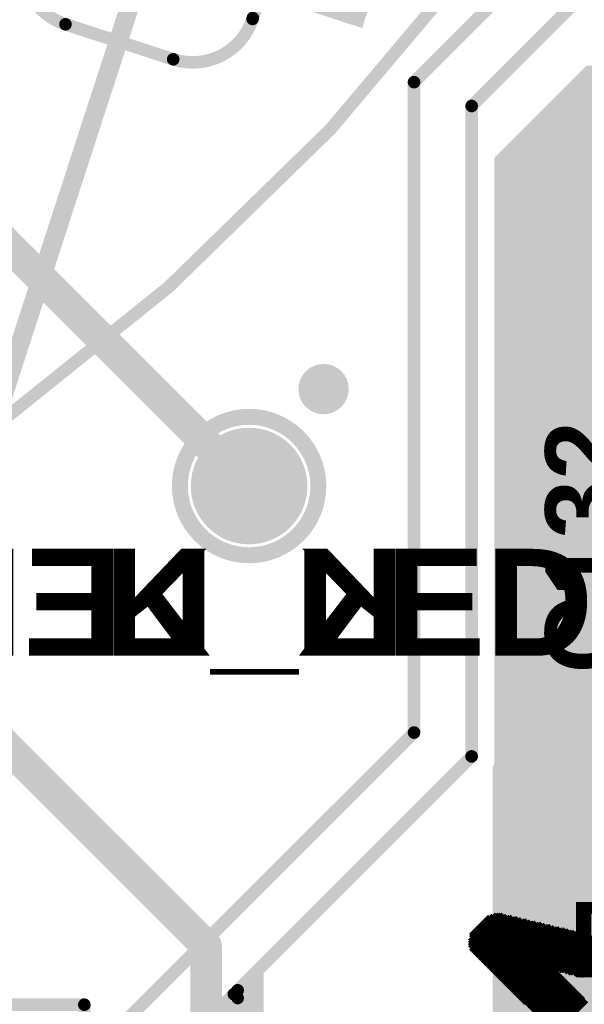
# Model space of a CAD drawing. Header units: inches. Extents: x -60 to 68, y -60 to 60.
# Tile 49 of 78: x 22 to 31, y -39 to -24. Entities that reach past the tile are written whole.
import ezdxf

# ---------------------------------------------------------------- set-up
doc = ezdxf.new("R2010")
doc.units = ezdxf.units.IN
for name, color, linetype in [('Bottom Copper', 5, 'Continuous'), ('Bottom Mask', 6, 'Continuous'), ('Bottom Overlay', 54, 'Continuous'), ('GUIDELINES', 56, 'Continuous'), ('Keep-Out Layer', 6, 'Continuous'), ('Multi-Layer', 9, 'Continuous'), ('Pad Holes', 156, 'Continuous'), ('PENTA', 56, 'Continuous'), ('Top Copper', 1, 'Continuous'), ('Top Mask', 216, 'Continuous'), ('Top Overlay', 2, 'Continuous'), ('Top Paste', 8, 'Continuous'), ('Via Holes', 16, 'Continuous')]:
    doc.layers.add(name, color=color, linetype=linetype)
doc.styles.add('Arial_Bold', font='txt', dxfattribs={"height": 0.2})

# ---------------------------------------------------------------- blocks, each defined once
blk = doc.blocks.new('LED_PR_113_S_____7')
at = {"layer": 'Top Copper'}
h = blk.add_hatch(color=1, dxfattribs=at)
edge = h.paths.add_edge_path()
edge.add_line((1.600007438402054, -5.20000236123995), (-0.1514722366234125, -5.199998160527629))
edge.add_arc((-1.599992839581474, -4.687873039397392), 1.536386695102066, 269.9994954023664, 340.5289287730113, ccw=False)
edge.add_line((-1.600006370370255, -6.224259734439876), (-1.600003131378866, -7.499994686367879))
edge.add_line((-1.600003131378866, -7.499994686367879), (1.600004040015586, -7.499995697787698))
edge.add_line((1.600004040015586, -7.499995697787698), (1.600007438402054, -5.20000236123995))
at = {"layer": 'Top Mask'}
h = blk.add_hatch(color=216, dxfattribs=at)
edge = h.paths.add_edge_path()
edge.add_line((1.600007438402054, -5.20000236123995), (-0.1514722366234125, -5.199998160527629))
edge.add_arc((-1.599992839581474, -4.687873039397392), 1.536386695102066, 269.9994954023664, 340.5289287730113, ccw=False)
edge.add_line((-1.600006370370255, -6.224259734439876), (-1.600003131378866, -7.499994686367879))
edge.add_line((-1.600003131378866, -7.499994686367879), (1.600004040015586, -7.499995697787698))
edge.add_line((1.600004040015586, -7.499995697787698), (1.600007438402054, -5.20000236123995))
at = {"layer": 'Keep-Out Layer'}
for points in [[(-2.99999908, -3.00050962, 0.1999996, 0.1999996, -0.4142135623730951), (-2.02542902, -2.02593956, 0.1999996, 0.1999996, 0)], [(-2.99999908, -3.0005147, 0.1999996, 0.1999996, 0), (-2.99999654, -4.79999802, 0.1999996, 0.1999996, 0)], [(-1.99999854, -5.8000011, 0.1999996, 0.1999996, -0.4142135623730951), (-2.99999908, -4.800000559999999, 0.1999996, 0.1999996, 0)], [(-1.98577962, -5.79999856, 0.1999996, 0.1999996, 0), (-1.59999172, -5.79999602, 0.1999996, 0.1999996, 0)]]:
    blk.add_lwpolyline(points, format="xyseb", dxfattribs=at)
for points in [[(-3.04999898, -3.00050962, 0.0999998, 0.0999998, 1), (-2.94999918, -3.00050962, 0.0999998, 0.0999998, 1)], [(-3.04999898, -3.0005147, 0.0999998, 0.0999998, 1), (-2.94999918, -3.0005147, 0.0999998, 0.0999998, 1)], [(-3.04999898, -4.800000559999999, 0.0999998, 0.0999998, 1), (-2.94999918, -4.800000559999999, 0.0999998, 0.0999998, 1)], [(-3.04999644, -4.79999802, 0.0999998, 0.0999998, 1), (-2.94999664, -4.79999802, 0.0999998, 0.0999998, 1)], [(-2.04999844, -5.8000011, 0.0999998, 0.0999998, 1), (-1.94999864, -5.8000011, 0.0999998, 0.0999998, 1)], [(-2.03577952, -5.79999856, 0.0999998, 0.0999998, 1), (-1.93577972, -5.79999856, 0.0999998, 0.0999998, 1)]]:
    blk.add_lwpolyline(points, format="xyseb", close=True, dxfattribs=at)
blk = doc.blocks.new('TEST_POINT_TH_35')
at = {"layer": 'Bottom Copper'}
h = blk.add_hatch(color=5, dxfattribs=at)
edge = h.paths.add_edge_path()
edge.add_arc((0, 0), 0.8249996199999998, 0, 360)
at = {"layer": 'Bottom Mask'}
h = blk.add_hatch(color=6, dxfattribs=at)
edge = h.paths.add_edge_path()
edge.add_arc((0, 0), 0.92659962, 0, 360)
at = {"layer": 'Multi-Layer'}
h = blk.add_hatch(color=9, dxfattribs=at)
edge = h.paths.add_edge_path()
edge.add_arc((0, 0), 0.8249996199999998, 0, 360)
at = {"layer": 'Pad Holes'}
h = blk.add_hatch(color=7, dxfattribs=at)
edge = h.paths.add_edge_path()
edge.add_arc((0, 0), 0.499999, 0, 360)
at = {"layer": 'Top Copper'}
h = blk.add_hatch(color=1, dxfattribs=at)
edge = h.paths.add_edge_path()
edge.add_arc((0, 0), 0.8249996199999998, 0, 360)
at = {"layer": 'Top Mask'}
h = blk.add_hatch(color=216, dxfattribs=at)
edge = h.paths.add_edge_path()
edge.add_arc((0, 0), 0.92659962, 0, 360)
at = {"layer": 'Bottom Overlay'}
for points in [[(1.10000034, 0, 0.254, 0.254, 1), (-1.10000034, 0, 0.254, 0.254, 1)], [(-1.16350034, 0, 0.127, 0.127, 1), (-1.03650034, 0, 0.127, 0.127, 1)], [(1.03650034, 0, 0.127, 0.127, 1), (1.16350034, 0, 0.127, 0.127, 1)]]:
    blk.add_lwpolyline(points, format="xyseb", close=True, dxfattribs=at)
at = {"layer": 'Top Overlay'}
for points in [[(1.10000034, 0, 0.254, 0.254, 1), (-1.10000034, 0, 0.254, 0.254, 1)], [(-1.16350034, 0, 0.127, 0.127, 1), (-1.03650034, 0, 0.127, 0.127, 1)], [(1.03650034, 0, 0.127, 0.127, 1), (1.16350034, 0, 0.127, 0.127, 1)]]:
    blk.add_lwpolyline(points, format="xyseb", close=True, dxfattribs=at)
at = {"layer": 'Bottom Overlay', "style": 'Arial_Bold', "text_generation_flag": 2}
blk.add_text('K_LED', height=1.69999914, rotation=180, dxfattribs=at).set_placement((-2.48160286, 2.69776194))
blk = doc.blocks.new('LOGO_MSM_B_73')
at = {"layer": 'Bottom Overlay'}
for points in [[(6.9469, 0.3556, 0.0254, 0.0254, 0), (6.210299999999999, 0.3556, 0.0254, 0.0254, 0)], [(6.9469, 0.3302, 0.0254, 0.0254, 0), (6.210299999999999, 0.3302, 0.0254, 0.0254, 0)], [(6.9469, 0.3048, 0.0254, 0.0254, 0), (6.210299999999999, 0.3048, 0.0254, 0.0254, 0)], [(6.9469, 0.2794, 0.0254, 0.0254, 0), (6.210299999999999, 0.2794, 0.0254, 0.0254, 0)], [(6.9469, 0.254, 0.0254, 0.0254, 0), (6.210299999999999, 0.254, 0.0254, 0.0254, 0)], [(6.9469, 0.22860254, 0.0254, 0.0254, 0), (6.210299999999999, 0.22860254, 0.0254, 0.0254, 0)], [(6.9469, 0.15239746, 0.0254, 0.0254, 0), (6.210299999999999, 0.15239746, 0.0254, 0.0254, 0)], [(6.94690254, 0.2032, 0.0254, 0.0254, 0), (6.21030254, 0.2032, 0.0254, 0.0254, 0)], [(6.94690254, 0.1778, 0.0254, 0.0254, 0), (6.21030254, 0.1778, 0.0254, 0.0254, 0)], [(6.007102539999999, 0, 0.0254, 0.0254, 0), (4.48309746, 0, 0.0254, 0.0254, 0)], [(5.981699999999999, 0.02540254, 0.0254, 0.0254, 0), (4.483099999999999, 0.02540254, 0.0254, 0.0254, 0)], [(6.9469, 0.127, 0.0254, 0.0254, 0), (6.210299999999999, 0.127, 0.0254, 0.0254, 0)], [(6.9469, 0.1016, 0.0254, 0.0254, 0), (6.210299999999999, 0.1016, 0.0254, 0.0254, 0)], [(6.9469, 0.0762, 0.0254, 0.0254, 0), (6.210299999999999, 0.0762, 0.0254, 0.0254, 0)], [(6.9469, 0.0508, 0.0254, 0.0254, 0), (6.210299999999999, 0.0508, 0.0254, 0.0254, 0)], [(6.9469, 0.0254, 0.0254, 0.0254, 0), (6.210299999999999, 0.0254, 0.0254, 0.0254, 0)], [(6.9469, 0, 0.0254, 0.0254, 0), (6.210299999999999, 0, 0.0254, 0.0254, 0)], [(6.0325, -0.05080253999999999, 0.0254, 0.0254, 0), (4.4323, -0.0508, 0.0254, 0.0254, 0)], [(6.057899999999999, -0.0762, 0.0254, 0.0254, 0), (4.4323, -0.0762, 0.0254, 0.0254, 0)], [(6.007099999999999, -0.02540254, 0.0254, 0.0254, 0), (4.457697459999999, -0.0254, 0.0254, 0.0254, 0)], [(6.057899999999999, -0.1016, 0.0254, 0.0254, 0), (5.270499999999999, -0.1016, 0.0254, 0.0254, 0)], [(6.083299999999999, -0.127, 0.0254, 0.0254, 0), (5.2959, -0.127, 0.0254, 0.0254, 0)], [(6.1087, -0.1524, 0.0254, 0.0254, 0), (5.2959, -0.1524, 0.0254, 0.0254, 0)], [(6.9469, -0.0254, 0.0254, 0.0254, 0), (6.210299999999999, -0.0254, 0.0254, 0.0254, 0)], [(6.9469, -0.0508, 0.0254, 0.0254, 0), (6.210299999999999, -0.0508, 0.0254, 0.0254, 0)], [(6.9469, -0.0762, 0.0254, 0.0254, 0), (6.210299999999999, -0.0762, 0.0254, 0.0254, 0)], [(6.9469, -0.1016, 0.0254, 0.0254, 0), (6.210299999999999, -0.1016, 0.0254, 0.0254, 0)], [(6.9469, -0.127, 0.0254, 0.0254, 0), (6.210299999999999, -0.127, 0.0254, 0.0254, 0)], [(6.9469, -0.15239746, 0.0254, 0.0254, 0), (6.210299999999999, -0.15239746, 0.0254, 0.0254, 0)], [(6.1087, -0.1778, 0.0254, 0.0254, 0), (5.3213, -0.1778, 0.0254, 0.0254, 0)], [(6.13409746, -0.2032, 0.0254, 0.0254, 0), (5.346699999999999, -0.2032, 0.0254, 0.0254, 0)], [(6.13409746, -0.2286, 0.0254, 0.0254, 0), (5.346699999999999, -0.2286, 0.0254, 0.0254, 0)], [(6.1595, -0.254, 0.0254, 0.0254, 0), (5.3721, -0.254, 0.0254, 0.0254, 0)], [(6.1849, -0.2794, 0.0254, 0.0254, 0), (5.3721, -0.2794, 0.0254, 0.0254, 0)], [(6.1849, -0.3048, 0.0254, 0.0254, 0), (5.3975, -0.3048, 0.0254, 0.0254, 0)], [(6.9469, -0.22860254, 0.0254, 0.0254, 0), (6.210299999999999, -0.22860254, 0.0254, 0.0254, 0)], [(6.9469, -0.254, 0.0254, 0.0254, 0), (6.210299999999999, -0.254, 0.0254, 0.0254, 0)], [(6.9469, -0.2794, 0.0254, 0.0254, 0), (6.210299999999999, -0.2794, 0.0254, 0.0254, 0)], [(6.9469, -0.3048, 0.0254, 0.0254, 0), (6.210299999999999, -0.3048, 0.0254, 0.0254, 0)], [(6.94690254, -0.1778, 0.0254, 0.0254, 0), (6.21030254, -0.1778, 0.0254, 0.0254, 0)], [(6.94690254, -0.2032, 0.0254, 0.0254, 0), (6.21030254, -0.2032, 0.0254, 0.0254, 0)], [(6.9469, -0.3302, 0.0254, 0.0254, 0), (5.422899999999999, -0.3302, 0.0254, 0.0254, 0)], [(6.9469, -0.3556, 0.0254, 0.0254, 0), (5.422899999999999, -0.3556, 0.0254, 0.0254, 0)], [(6.9469, -0.3809999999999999, 0.0254, 0.0254, 0), (5.4483, -0.3809999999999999, 0.0254, 0.0254, 0)], [(6.9469, -0.4064, 0.0254, 0.0254, 0), (5.4483, -0.4064, 0.0254, 0.0254, 0)], [(6.9469, -0.4318, 0.0254, 0.0254, 0), (5.4737, -0.4318, 0.0254, 0.0254, 0)], [(6.9469, -0.4571999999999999, 0.0254, 0.0254, 0), (5.499099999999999, -0.4571999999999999, 0.0254, 0.0254, 0)], [(6.9469, -0.4826, 0.0254, 0.0254, 0), (5.499099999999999, -0.4826, 0.0254, 0.0254, 0)], [(6.9469, -0.50799746, 0.0254, 0.0254, 0), (5.5245, -0.508, 0.0254, 0.0254, 0)], [(6.9469, -0.5333974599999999, 0.0254, 0.0254, 0), (5.5499, -0.5334, 0.0254, 0.0254, 0)], [(6.94690254, -0.5588, 0.0254, 0.0254, 0), (5.5499, -0.5588, 0.0254, 0.0254, 0)], [(6.9469, -0.5842025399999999, 0.0254, 0.0254, 0), (5.575299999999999, -0.5841999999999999, 0.0254, 0.0254, 0)], [(6.9469, -0.6096025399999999, 0.0254, 0.0254, 0), (5.575299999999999, -0.6096, 0.0254, 0.0254, 0)], [(6.9469, -0.635, 0.0254, 0.0254, 0), (5.6007, -0.635, 0.0254, 0.0254, 0)], [(6.9469, -0.6604, 0.0254, 0.0254, 0), (5.6261, -0.6604, 0.0254, 0.0254, 0)], [(6.9469, -0.6858, 0.0254, 0.0254, 0), (5.6261, -0.6858, 0.0254, 0.0254, 0)], [(6.9469, -0.7111999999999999, 0.0254, 0.0254, 0), (5.6515, -0.71119746, 0.0254, 0.0254, 0)], [(6.9469, -0.7366, 0.0254, 0.0254, 0), (5.65150254, -0.7366, 0.0254, 0.0254, 0)], [(6.9469, -0.7619999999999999, 0.0254, 0.0254, 0), (5.6769, -0.7619999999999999, 0.0254, 0.0254, 0)], [(6.9469, -0.7874, 0.0254, 0.0254, 0), (5.7023, -0.7874, 0.0254, 0.0254, 0)], [(6.9469, -0.8128, 0.0254, 0.0254, 0), (5.7023, -0.8128, 0.0254, 0.0254, 0)], [(6.9469, -0.8382, 0.0254, 0.0254, 0), (5.7277, -0.8382, 0.0254, 0.0254, 0)], [(6.9469, -0.88899746, 0.0254, 0.0254, 0), (5.75309746, -0.889, 0.0254, 0.0254, 0)], [(6.9469, -0.8636, 0.0254, 0.0254, 0), (5.7531, -0.8636, 0.0254, 0.0254, 0)], [(6.9469, -0.91439746, 0.0254, 0.0254, 0), (5.77849746, -0.9143999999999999, 0.0254, 0.0254, 0)], [(6.94690254, -0.9397999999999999, 0.0254, 0.0254, 0), (5.77849746, -0.9397999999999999, 0.0254, 0.0254, 0)], [(6.9469, -0.9652025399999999, 0.0254, 0.0254, 0), (5.8039, -0.9652025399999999, 0.0254, 0.0254, 0)], [(6.9469, -0.99060254, 0.0254, 0.0254, 0), (5.8293, -0.99060254, 0.0254, 0.0254, 0)], [(6.9469, -1.016, 0.0254, 0.0254, 0), (5.8293, -1.016, 0.0254, 0.0254, 0)], [(6.9469, -1.0414, 0.0254, 0.0254, 0), (5.8547, -1.0414, 0.0254, 0.0254, 0)], [(6.9469, -1.0668, 0.0254, 0.0254, 0), (5.8547, -1.0668, 0.0254, 0.0254, 0)], [(6.9469, -1.0922, 0.0254, 0.0254, 0), (5.8801, -1.0922, 0.0254, 0.0254, 0)], [(6.9469, -1.1176, 0.0254, 0.0254, 0), (5.9055, -1.1176, 0.0254, 0.0254, 0)], [(6.9469, -1.143, 0.0254, 0.0254, 0), (5.9055, -1.143, 0.0254, 0.0254, 0)], [(6.9469, -1.1684, 0.0254, 0.0254, 0), (5.9309, -1.1684, 0.0254, 0.0254, 0)], [(6.9469, -1.1938, 0.0254, 0.0254, 0), (5.9563, -1.1938, 0.0254, 0.0254, 0)], [(6.9469, -1.2192, 0.0254, 0.0254, 0), (5.9563, -1.2192, 0.0254, 0.0254, 0)], [(6.9469, -1.2446, 0.0254, 0.0254, 0), (5.981699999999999, -1.2446, 0.0254, 0.0254, 0)], [(6.9469, -1.26999746, 0.0254, 0.0254, 0), (5.981699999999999, -1.27, 0.0254, 0.0254, 0)], [(6.94690254, -1.2954, 0.0254, 0.0254, 0), (6.007099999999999, -1.2954, 0.0254, 0.0254, 0)], [(6.94690254, -1.3208, 0.0254, 0.0254, 0), (6.0325, -1.3208, 0.0254, 0.0254, 0)], [(6.9469, -1.34620254, 0.0254, 0.0254, 0), (6.0325, -1.3462, 0.0254, 0.0254, 0)], [(6.9469, -1.3716, 0.0254, 0.0254, 0), (6.057899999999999, -1.3716, 0.0254, 0.0254, 0)], [(6.9469, -1.397, 0.0254, 0.0254, 0), (6.057899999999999, -1.397, 0.0254, 0.0254, 0)], [(6.9469, -1.4224, 0.0254, 0.0254, 0), (6.083299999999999, -1.4224, 0.0254, 0.0254, 0)], [(6.9469, -1.4478, 0.0254, 0.0254, 0), (6.1087, -1.4478, 0.0254, 0.0254, 0)], [(6.9469, -1.4732, 0.0254, 0.0254, 0), (6.1087, -1.4732, 0.0254, 0.0254, 0)], [(6.9469, -1.4986, 0.0254, 0.0254, 0), (6.134099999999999, -1.4986, 0.0254, 0.0254, 0)], [(6.9469, -1.524, 0.0254, 0.0254, 0), (6.1595, -1.524, 0.0254, 0.0254, 0)], [(6.9469, -1.5494, 0.0254, 0.0254, 0), (6.1595, -1.5494, 0.0254, 0.0254, 0)], [(6.9215, -1.5748, 0.0254, 0.0254, 0), (6.1849, -1.5748, 0.0254, 0.0254, 0)], [(6.9215, -1.6002, 0.0254, 0.0254, 0), (6.1849, -1.6002, 0.0254, 0.0254, 0)], [(6.8961, -1.6256, 0.0254, 0.0254, 0), (6.210299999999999, -1.6256, 0.0254, 0.0254, 0)], [(6.8707, -1.651, 0.0254, 0.0254, 0), (6.2357, -1.651, 0.0254, 0.0254, 0)], [(6.8453, -1.6764, 0.0254, 0.0254, 0), (6.2611, -1.6764, 0.0254, 0.0254, 0)], [(6.7945, -1.7018, 0.0254, 0.0254, 0), (6.3119, -1.7018, 0.0254, 0.0254, 0)], [(6.7691, -1.7272, 0.0254, 0.0254, 0), (6.362699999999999, -1.7272, 0.0254, 0.0254, 0)]]:
    blk.add_lwpolyline(points, format="xyseb", dxfattribs=at)
for points in [[(6.20395, 0.2794, 0.0127, 0.0127, 1), (6.21665, 0.2794, 0.0127, 0.0127, 1)], [(6.20395, 0.254, 0.0127, 0.0127, 1), (6.21665, 0.254, 0.0127, 0.0127, 1)], [(6.20395, 0.22860254, 0.0127, 0.0127, 1), (6.21665, 0.22860254, 0.0127, 0.0127, 1)], [(6.20395, 0.15239746, 0.0127, 0.0127, 1), (6.21665, 0.15239746, 0.0127, 0.0127, 1)], [(6.20395254, 0.2032, 0.0127, 0.0127, 1), (6.216652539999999, 0.2032, 0.0127, 0.0127, 1)], [(6.20395254, 0.1778, 0.0127, 0.0127, 1), (6.216652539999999, 0.1778, 0.0127, 0.0127, 1)], [(5.97535, 0.02540254, 0.0127, 0.0127, 1), (5.988049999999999, 0.02540254, 0.0127, 0.0127, 1)], [(6.00075254, 0, 0.0127, 0.0127, 1), (6.013452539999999, 0, 0.0127, 0.0127, 1)], [(6.20395, 0.127, 0.0127, 0.0127, 1), (6.21665, 0.127, 0.0127, 0.0127, 1)], [(6.20395, 0.1016, 0.0127, 0.0127, 1), (6.21665, 0.1016, 0.0127, 0.0127, 1)], [(6.20395, 0.0762, 0.0127, 0.0127, 1), (6.21665, 0.0762, 0.0127, 0.0127, 1)], [(6.20395, 0.0508, 0.0127, 0.0127, 1), (6.21665, 0.0508, 0.0127, 0.0127, 1)], [(6.20395, 0.0254, 0.0127, 0.0127, 1), (6.21665, 0.0254, 0.0127, 0.0127, 1)], [(6.20395, 0, 0.0127, 0.0127, 1), (6.21665, 0, 0.0127, 0.0127, 1)], [(6.000749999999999, -0.02540254, 0.0127, 0.0127, 1), (6.01345, -0.02540254, 0.0127, 0.0127, 1)], [(6.026149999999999, -0.05080253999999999, 0.0127, 0.0127, 1), (6.038849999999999, -0.05080253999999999, 0.0127, 0.0127, 1)], [(6.05155, -0.0762, 0.0127, 0.0127, 1), (6.064249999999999, -0.0762, 0.0127, 0.0127, 1)], [(6.05155, -0.1016, 0.0127, 0.0127, 1), (6.064249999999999, -0.1016, 0.0127, 0.0127, 1)], [(6.076949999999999, -0.127, 0.0127, 0.0127, 1), (6.08965, -0.127, 0.0127, 0.0127, 1)], [(6.102349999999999, -0.1524, 0.0127, 0.0127, 1), (6.115049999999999, -0.1524, 0.0127, 0.0127, 1)], [(6.20395, -0.0254, 0.0127, 0.0127, 1), (6.21665, -0.0254, 0.0127, 0.0127, 1)], [(6.20395, -0.0508, 0.0127, 0.0127, 1), (6.21665, -0.0508, 0.0127, 0.0127, 1)], [(6.20395, -0.0762, 0.0127, 0.0127, 1), (6.21665, -0.0762, 0.0127, 0.0127, 1)], [(6.20395, -0.1016, 0.0127, 0.0127, 1), (6.21665, -0.1016, 0.0127, 0.0127, 1)], [(6.20395, -0.127, 0.0127, 0.0127, 1), (6.21665, -0.127, 0.0127, 0.0127, 1)], [(6.20395, -0.15239746, 0.0127, 0.0127, 1), (6.21665, -0.15239746, 0.0127, 0.0127, 1)], [(6.102349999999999, -0.1778, 0.0127, 0.0127, 1), (6.115049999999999, -0.1778, 0.0127, 0.0127, 1)], [(6.127747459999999, -0.2032, 0.0127, 0.0127, 1), (6.140447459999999, -0.2032, 0.0127, 0.0127, 1)], [(6.127747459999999, -0.2286, 0.0127, 0.0127, 1), (6.140447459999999, -0.2286, 0.0127, 0.0127, 1)], [(6.153149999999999, -0.254, 0.0127, 0.0127, 1), (6.16585, -0.254, 0.0127, 0.0127, 1)], [(6.17855, -0.2794, 0.0127, 0.0127, 1), (6.191249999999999, -0.2794, 0.0127, 0.0127, 1)], [(6.17855, -0.3048, 0.0127, 0.0127, 1), (6.191249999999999, -0.3048, 0.0127, 0.0127, 1)], [(6.20395, -0.22860254, 0.0127, 0.0127, 1), (6.21665, -0.22860254, 0.0127, 0.0127, 1)], [(6.20395, -0.254, 0.0127, 0.0127, 1), (6.21665, -0.254, 0.0127, 0.0127, 1)], [(6.20395, -0.2794, 0.0127, 0.0127, 1), (6.21665, -0.2794, 0.0127, 0.0127, 1)], [(6.20395, -0.3048, 0.0127, 0.0127, 1), (6.21665, -0.3048, 0.0127, 0.0127, 1)], [(6.20395254, -0.1778, 0.0127, 0.0127, 1), (6.216652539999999, -0.1778, 0.0127, 0.0127, 1)], [(6.20395254, -0.2032, 0.0127, 0.0127, 1), (6.216652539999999, -0.2032, 0.0127, 0.0127, 1)], [(5.49275, -0.4571999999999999, 0.0127, 0.0127, 1), (5.50545, -0.4571999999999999, 0.0127, 0.0127, 1)], [(6.940549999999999, -0.3302, 0.0127, 0.0127, 1), (6.95325, -0.3302, 0.0127, 0.0127, 1)], [(6.940549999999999, -0.3556, 0.0127, 0.0127, 1), (6.95325, -0.3556, 0.0127, 0.0127, 1)], [(6.940549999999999, -0.3809999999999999, 0.0127, 0.0127, 1), (6.95325, -0.3809999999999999, 0.0127, 0.0127, 1)], [(6.940549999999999, -0.4064, 0.0127, 0.0127, 1), (6.95325, -0.4064, 0.0127, 0.0127, 1)], [(6.940549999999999, -0.4318, 0.0127, 0.0127, 1), (6.95325, -0.4318, 0.0127, 0.0127, 1)], [(6.940549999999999, -0.4571999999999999, 0.0127, 0.0127, 1), (6.95325, -0.4571999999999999, 0.0127, 0.0127, 1)], [(5.49275, -0.4826, 0.0127, 0.0127, 1), (5.50545, -0.4826, 0.0127, 0.0127, 1)], [(5.518149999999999, -0.508, 0.0127, 0.0127, 1), (5.53085, -0.508, 0.0127, 0.0127, 1)], [(5.54355, -0.5334, 0.0127, 0.0127, 1), (5.556249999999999, -0.5334, 0.0127, 0.0127, 1)], [(5.54355, -0.5588, 0.0127, 0.0127, 1), (5.556249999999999, -0.5588, 0.0127, 0.0127, 1)], [(5.56895, -0.5841999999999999, 0.0127, 0.0127, 1), (5.58165, -0.5841999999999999, 0.0127, 0.0127, 1)], [(5.56895, -0.6096, 0.0127, 0.0127, 1), (5.58165, -0.6096, 0.0127, 0.0127, 1)], [(5.594349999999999, -0.635, 0.0127, 0.0127, 1), (5.60705, -0.635, 0.0127, 0.0127, 1)], [(6.940549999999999, -0.4826, 0.0127, 0.0127, 1), (6.95325, -0.4826, 0.0127, 0.0127, 1)], [(6.940549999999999, -0.50799746, 0.0127, 0.0127, 1), (6.95325, -0.50799746, 0.0127, 0.0127, 1)], [(6.940549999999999, -0.5333974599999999, 0.0127, 0.0127, 1), (6.95325, -0.5333974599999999, 0.0127, 0.0127, 1)], [(6.940549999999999, -0.5842025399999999, 0.0127, 0.0127, 1), (6.95325, -0.5842025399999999, 0.0127, 0.0127, 1)], [(6.940549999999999, -0.6096025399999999, 0.0127, 0.0127, 1), (6.95325, -0.6096025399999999, 0.0127, 0.0127, 1)], [(6.940549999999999, -0.635, 0.0127, 0.0127, 1), (6.95325, -0.635, 0.0127, 0.0127, 1)], [(6.94055254, -0.5588, 0.0127, 0.0127, 1), (6.953252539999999, -0.5588, 0.0127, 0.0127, 1)], [(5.61975, -0.6604, 0.0127, 0.0127, 1), (5.63245, -0.6604, 0.0127, 0.0127, 1)], [(5.61975, -0.6858, 0.0127, 0.0127, 1), (5.63245, -0.6858, 0.0127, 0.0127, 1)], [(5.64515, -0.71119746, 0.0127, 0.0127, 1), (5.65785, -0.71119746, 0.0127, 0.0127, 1)], [(5.64515254, -0.7366, 0.0127, 0.0127, 1), (5.657852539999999, -0.7366, 0.0127, 0.0127, 1)], [(5.67055, -0.7619999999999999, 0.0127, 0.0127, 1), (5.68325, -0.7619999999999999, 0.0127, 0.0127, 1)], [(5.69595, -0.7874, 0.0127, 0.0127, 1), (5.70865, -0.7874, 0.0127, 0.0127, 1)], [(6.940549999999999, -0.6604, 0.0127, 0.0127, 1), (6.95325, -0.6604, 0.0127, 0.0127, 1)], [(6.940549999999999, -0.6858, 0.0127, 0.0127, 1), (6.95325, -0.6858, 0.0127, 0.0127, 1)], [(6.940549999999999, -0.7111999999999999, 0.0127, 0.0127, 1), (6.95325, -0.7111999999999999, 0.0127, 0.0127, 1)], [(6.940549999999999, -0.7366, 0.0127, 0.0127, 1), (6.95325, -0.7366, 0.0127, 0.0127, 1)], [(6.940549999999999, -0.7619999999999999, 0.0127, 0.0127, 1), (6.95325, -0.7619999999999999, 0.0127, 0.0127, 1)], [(6.940549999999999, -0.7874, 0.0127, 0.0127, 1), (6.95325, -0.7874, 0.0127, 0.0127, 1)], [(5.69595, -0.8128, 0.0127, 0.0127, 1), (5.70865, -0.8128, 0.0127, 0.0127, 1)], [(5.72135, -0.8382, 0.0127, 0.0127, 1), (5.73405, -0.8382, 0.0127, 0.0127, 1)], [(5.74674746, -0.889, 0.0127, 0.0127, 1), (5.75944746, -0.889, 0.0127, 0.0127, 1)], [(5.74675, -0.8636, 0.0127, 0.0127, 1), (5.75945, -0.8636, 0.0127, 0.0127, 1)], [(5.77214746, -0.9143999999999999, 0.0127, 0.0127, 1), (5.78484746, -0.9143999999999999, 0.0127, 0.0127, 1)], [(5.77214746, -0.9397999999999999, 0.0127, 0.0127, 1), (5.78484746, -0.9397999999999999, 0.0127, 0.0127, 1)], [(6.940549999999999, -0.8128, 0.0127, 0.0127, 1), (6.95325, -0.8128, 0.0127, 0.0127, 1)], [(6.940549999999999, -0.8382, 0.0127, 0.0127, 1), (6.95325, -0.8382, 0.0127, 0.0127, 1)], [(6.940549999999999, -0.8636, 0.0127, 0.0127, 1), (6.95325, -0.8636, 0.0127, 0.0127, 1)], [(6.940549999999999, -0.88899746, 0.0127, 0.0127, 1), (6.95325, -0.88899746, 0.0127, 0.0127, 1)], [(6.940549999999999, -0.91439746, 0.0127, 0.0127, 1), (6.95325, -0.91439746, 0.0127, 0.0127, 1)], [(6.94055254, -0.9397999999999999, 0.0127, 0.0127, 1), (6.953252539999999, -0.9397999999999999, 0.0127, 0.0127, 1)], [(5.79755, -0.9652025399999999, 0.0127, 0.0127, 1), (5.81025, -0.9652025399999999, 0.0127, 0.0127, 1)], [(5.82295, -0.99060254, 0.0127, 0.0127, 1), (5.83565, -0.99060254, 0.0127, 0.0127, 1)], [(5.82295, -1.016, 0.0127, 0.0127, 1), (5.83565, -1.016, 0.0127, 0.0127, 1)], [(5.84835, -1.0414, 0.0127, 0.0127, 1), (5.86105, -1.0414, 0.0127, 0.0127, 1)], [(5.84835, -1.0668, 0.0127, 0.0127, 1), (5.86105, -1.0668, 0.0127, 0.0127, 1)], [(5.87375, -1.0922, 0.0127, 0.0127, 1), (5.88645, -1.0922, 0.0127, 0.0127, 1)], [(6.940549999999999, -0.9652025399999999, 0.0127, 0.0127, 1), (6.95325, -0.9652025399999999, 0.0127, 0.0127, 1)], [(6.940549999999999, -0.99060254, 0.0127, 0.0127, 1), (6.95325, -0.99060254, 0.0127, 0.0127, 1)], [(6.940549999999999, -1.016, 0.0127, 0.0127, 1), (6.95325, -1.016, 0.0127, 0.0127, 1)], [(6.940549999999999, -1.0414, 0.0127, 0.0127, 1), (6.95325, -1.0414, 0.0127, 0.0127, 1)], [(6.940549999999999, -1.0668, 0.0127, 0.0127, 1), (6.95325, -1.0668, 0.0127, 0.0127, 1)], [(6.940549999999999, -1.0922, 0.0127, 0.0127, 1), (6.95325, -1.0922, 0.0127, 0.0127, 1)], [(5.89915, -1.1176, 0.0127, 0.0127, 1), (5.91185, -1.1176, 0.0127, 0.0127, 1)], [(5.89915, -1.143, 0.0127, 0.0127, 1), (5.91185, -1.143, 0.0127, 0.0127, 1)], [(5.92455, -1.1684, 0.0127, 0.0127, 1), (5.93725, -1.1684, 0.0127, 0.0127, 1)], [(5.94995, -1.1938, 0.0127, 0.0127, 1), (5.962649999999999, -1.1938, 0.0127, 0.0127, 1)], [(5.94995, -1.2192, 0.0127, 0.0127, 1), (5.962649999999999, -1.2192, 0.0127, 0.0127, 1)], [(5.97535, -1.2446, 0.0127, 0.0127, 1), (5.988049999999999, -1.2446, 0.0127, 0.0127, 1)], [(6.940549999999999, -1.1176, 0.0127, 0.0127, 1), (6.95325, -1.1176, 0.0127, 0.0127, 1)], [(6.940549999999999, -1.143, 0.0127, 0.0127, 1), (6.95325, -1.143, 0.0127, 0.0127, 1)], [(6.940549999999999, -1.1684, 0.0127, 0.0127, 1), (6.95325, -1.1684, 0.0127, 0.0127, 1)], [(6.940549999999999, -1.1938, 0.0127, 0.0127, 1), (6.95325, -1.1938, 0.0127, 0.0127, 1)], [(6.940549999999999, -1.2192, 0.0127, 0.0127, 1), (6.95325, -1.2192, 0.0127, 0.0127, 1)], [(6.940549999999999, -1.2446, 0.0127, 0.0127, 1), (6.95325, -1.2446, 0.0127, 0.0127, 1)], [(5.97535, -1.27, 0.0127, 0.0127, 1), (5.988049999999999, -1.27, 0.0127, 0.0127, 1)], [(6.000749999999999, -1.2954, 0.0127, 0.0127, 1), (6.01345, -1.2954, 0.0127, 0.0127, 1)], [(6.026149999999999, -1.3208, 0.0127, 0.0127, 1), (6.038849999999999, -1.3208, 0.0127, 0.0127, 1)], [(6.026149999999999, -1.3462, 0.0127, 0.0127, 1), (6.038849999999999, -1.3462, 0.0127, 0.0127, 1)], [(6.05155, -1.3716, 0.0127, 0.0127, 1), (6.064249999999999, -1.3716, 0.0127, 0.0127, 1)], [(6.05155, -1.397, 0.0127, 0.0127, 1), (6.064249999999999, -1.397, 0.0127, 0.0127, 1)], [(6.940549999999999, -1.26999746, 0.0127, 0.0127, 1), (6.95325, -1.26999746, 0.0127, 0.0127, 1)], [(6.940549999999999, -1.34620254, 0.0127, 0.0127, 1), (6.95325, -1.34620254, 0.0127, 0.0127, 1)], [(6.940549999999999, -1.3716, 0.0127, 0.0127, 1), (6.95325, -1.3716, 0.0127, 0.0127, 1)], [(6.940549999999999, -1.397, 0.0127, 0.0127, 1), (6.95325, -1.397, 0.0127, 0.0127, 1)], [(6.94055254, -1.2954, 0.0127, 0.0127, 1), (6.953252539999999, -1.2954, 0.0127, 0.0127, 1)], [(6.94055254, -1.3208, 0.0127, 0.0127, 1), (6.953252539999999, -1.3208, 0.0127, 0.0127, 1)], [(6.076949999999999, -1.4224, 0.0127, 0.0127, 1), (6.08965, -1.4224, 0.0127, 0.0127, 1)], [(6.102349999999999, -1.4478, 0.0127, 0.0127, 1), (6.115049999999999, -1.4478, 0.0127, 0.0127, 1)], [(6.102349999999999, -1.4732, 0.0127, 0.0127, 1), (6.115049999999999, -1.4732, 0.0127, 0.0127, 1)], [(6.12775, -1.4986, 0.0127, 0.0127, 1), (6.14045, -1.4986, 0.0127, 0.0127, 1)], [(6.153149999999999, -1.524, 0.0127, 0.0127, 1), (6.16585, -1.524, 0.0127, 0.0127, 1)], [(6.153149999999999, -1.5494, 0.0127, 0.0127, 1), (6.16585, -1.5494, 0.0127, 0.0127, 1)], [(6.17855, -1.5748, 0.0127, 0.0127, 1), (6.191249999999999, -1.5748, 0.0127, 0.0127, 1)], [(6.91515, -1.5748, 0.0127, 0.0127, 1), (6.927849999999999, -1.5748, 0.0127, 0.0127, 1)], [(6.940549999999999, -1.4224, 0.0127, 0.0127, 1), (6.95325, -1.4224, 0.0127, 0.0127, 1)], [(6.940549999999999, -1.4478, 0.0127, 0.0127, 1), (6.95325, -1.4478, 0.0127, 0.0127, 1)], [(6.940549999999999, -1.4732, 0.0127, 0.0127, 1), (6.95325, -1.4732, 0.0127, 0.0127, 1)], [(6.940549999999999, -1.4986, 0.0127, 0.0127, 1), (6.95325, -1.4986, 0.0127, 0.0127, 1)], [(6.940549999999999, -1.524, 0.0127, 0.0127, 1), (6.95325, -1.524, 0.0127, 0.0127, 1)], [(6.940549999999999, -1.5494, 0.0127, 0.0127, 1), (6.95325, -1.5494, 0.0127, 0.0127, 1)], [(6.17855, -1.6002, 0.0127, 0.0127, 1), (6.191249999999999, -1.6002, 0.0127, 0.0127, 1)], [(6.20395, -1.6256, 0.0127, 0.0127, 1), (6.21665, -1.6256, 0.0127, 0.0127, 1)], [(6.229349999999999, -1.651, 0.0127, 0.0127, 1), (6.24205, -1.651, 0.0127, 0.0127, 1)], [(6.25475, -1.6764, 0.0127, 0.0127, 1), (6.267449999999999, -1.6764, 0.0127, 0.0127, 1)], [(6.305549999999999, -1.7018, 0.0127, 0.0127, 1), (6.31825, -1.7018, 0.0127, 0.0127, 1)], [(6.356349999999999, -1.7272, 0.0127, 0.0127, 1), (6.369049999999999, -1.7272, 0.0127, 0.0127, 1)], [(6.76275, -1.7272, 0.0127, 0.0127, 1), (6.775449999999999, -1.7272, 0.0127, 0.0127, 1)], [(6.788149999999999, -1.7018, 0.0127, 0.0127, 1), (6.80085, -1.7018, 0.0127, 0.0127, 1)], [(6.83895, -1.6764, 0.0127, 0.0127, 1), (6.851649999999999, -1.6764, 0.0127, 0.0127, 1)], [(6.864349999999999, -1.651, 0.0127, 0.0127, 1), (6.87705, -1.651, 0.0127, 0.0127, 1)], [(6.889749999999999, -1.6256, 0.0127, 0.0127, 1), (6.902449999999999, -1.6256, 0.0127, 0.0127, 1)], [(6.91515, -1.6002, 0.0127, 0.0127, 1), (6.927849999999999, -1.6002, 0.0127, 0.0127, 1)]]:
    blk.add_lwpolyline(points, format="xyseb", close=True, dxfattribs=at)
blk = doc.blocks.new('SMA_87')
at = {"layer": 'Top Copper'}
for points in [[(-0.7619999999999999, 0.8250047), (0.7619999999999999, 0.8250047), (0.7619999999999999, -0.8250047), (-0.7619999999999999, -0.8250047)], [(3.048, 0.8250047), (5.334, 0.8250047), (5.334, -0.8250047), (3.048, -0.8250047)]]:
    blk.add_hatch(color=1, dxfattribs=at).paths.add_polyline_path(points)
at = {"layer": 'Top Mask'}
for points in [[(-0.8636, 0.9266047), (0.8636, 0.9266047), (0.8636, -0.9266047), (-0.8636, -0.9266047)], [(2.9464, 0.9266047), (5.4356, 0.9266047), (5.4356, -0.9266047), (2.9464, -0.9266047)]]:
    blk.add_hatch(color=216, dxfattribs=at).paths.add_polyline_path(points)
at = {"layer": 'Top Overlay'}
blk.add_hatch(color=2, dxfattribs=at).paths.add_polyline_path([(5.53709078, -1.50029672), (6.4248919, -1.50029672), (6.4248919, 1.49970236), (5.53709078, 1.49970236)])
at = {"layer": 'Top Paste'}
for points in [[(-0.7619999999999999, 0.8250047), (0.7619999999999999, 0.8250047), (0.7619999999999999, -0.8250047), (-0.7619999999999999, -0.8250047)], [(3.048, 0.8250047), (5.334, 0.8250047), (5.334, -0.8250047), (3.048, -0.8250047)]]:
    blk.add_hatch(color=8, dxfattribs=at).paths.add_polyline_path(points)
at = {"layer": 'Top Overlay'}
for points in [[(6.425001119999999, 1.49999954, 0.2499995, 0.2499995, 0), (-1.143, 1.49999954, 0.2499995, 0.2499995, 0)], [(-1.143, 1.49999954, 0.2499995, 0.2499995, 0), (-1.143, -1.49999954, 0.2499995, 0.2499995, 0)], [(6.425001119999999, 1.49999954, 0.2499995, 0.2499995, 0), (6.425001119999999, -1.49999954, 0.2499995, 0.2499995, 0)], [(6.425001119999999, -1.49999954, 0.2499995, 0.2499995, 0), (-1.143, -1.49999954, 0.2499995, 0.2499995, 0)]]:
    blk.add_lwpolyline(points, format="xyseb", dxfattribs=at)
for points in [[(-1.20549924, 1.49999954, 0.12499848, 0.12499848, 1), (-1.08050076, 1.49999954, 0.12499848, 0.12499848, 1)], [(-1.20549924, 1.49999954, 0.12499848, 0.12499848, 1), (-1.08050076, 1.49999954, 0.12499848, 0.12499848, 1)], [(6.36250188, 1.49999954, 0.12499848, 0.12499848, 1), (6.48750036, 1.49999954, 0.12499848, 0.12499848, 1)], [(6.36250188, 1.49999954, 0.12499848, 0.12499848, 1), (6.48750036, 1.49999954, 0.12499848, 0.12499848, 1)], [(-1.20549924, -1.49999954, 0.12499848, 0.12499848, 1), (-1.08050076, -1.49999954, 0.12499848, 0.12499848, 1)], [(-1.20549924, -1.49999954, 0.12499848, 0.12499848, 1), (-1.08050076, -1.49999954, 0.12499848, 0.12499848, 1)], [(6.36250188, -1.49999954, 0.12499848, 0.12499848, 1), (6.48750036, -1.49999954, 0.12499848, 0.12499848, 1)], [(6.36250188, -1.49999954, 0.12499848, 0.12499848, 1), (6.48750036, -1.49999954, 0.12499848, 0.12499848, 1)]]:
    blk.add_lwpolyline(points, format="xyseb", close=True, dxfattribs=at)
blk = doc.blocks.new('JDY_25M_ESS__PADS_RST_PWRC_91')
at = {"layer": 'Top Overlay'}
for points in [[(13.55499956, 20.37500116, 0.1999996, 0.1999996, 0), (15.37499846, 20.37500116, 0.1999996, 0.1999996, 0)], [(15.37499846, 18.8350017, 0.1999996, 0.1999996, 0), (15.37499846, 20.37500116, 0.1999996, 0.1999996, 0)]]:
    blk.add_lwpolyline(points, format="xyseb", dxfattribs=at)
blk.add_lwpolyline([(15.32499856, 20.37500116, 0.0999998, 0.0999998, 1), (15.42499836, 20.37500116, 0.0999998, 0.0999998, 1)], format="xyseb", close=True, dxfattribs=at)
blk.add_lwpolyline([(15.32499856, 20.37500116, 0.0999998, 0.0999998, 1), (15.42499836, 20.37500116, 0.0999998, 0.0999998, 1)], format="xyseb", close=True, dxfattribs=at)

msp = doc.modelspace()

# ---------------------------------------------------------------- hatches: boundary and pattern name
at = {"layer": 'Bottom Copper'}
for points in [[(48.66242235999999, -30.38836442), (48.66242235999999, -41.6410013), (43.9279792, -41.6410013), (43.9279792, -40.53025676), (43.9830337, -40.45850684), (44.05054436, -40.29552266), (44.073572, -40.12061826), (44.05054436, -39.94571386), (43.9830337, -39.78272968), (43.87563996, -39.6427706), (43.73568342, -39.53537685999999), (43.5726967, -39.4678662), (43.3977923, -39.44483855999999), (43.2228879, -39.4678662), (43.05990118, -39.53537685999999), (42.91994464, -39.6427706), (42.8125509, -39.78272968), (42.74504024, -39.94571386), (42.7220126, -40.12061826), (42.74504024, -40.29552266), (42.8125509, -40.45850684), (42.8676054, -40.53025676), (42.8676054, -42.36829728), (38.80635114, -46.42955154), (34.8370017, -46.46361294), (31.46406203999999, -46.46361294), (29.78699656, -44.78653476), (29.78700164, -37.36934868), (29.78700164, -35.44106196), (29.80243214, -35.41796828), (29.83114938, -35.27359976), (29.83114938, -29.30155176), (31.65253003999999, -27.4801711), (36.48582746, -27.4801711), (36.50806262, -27.48938114), (36.68296702, -27.51240877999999), (36.85787142, -27.48938114), (36.88010658, -27.4801711), (41.6909885, -27.4801711), (41.71322874, -27.48938368), (41.88813313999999, -27.51241132), (42.06303754, -27.48938368), (42.08527778, -27.4801711), (45.75422904, -27.4801711)], [(26.1487666, -39.52426436), (25.20323636, -39.52426436), (26.1487666, -38.57873412)]]:
    msp.add_hatch(color=5, dxfattribs=at).paths.add_polyline_path(points)
h = msp.add_hatch(color=5, dxfattribs=at)
edge = h.paths.add_edge_path()
edge.add_arc((27.10202098, -29.43599396), 0.3999992, 0, 360)
at = {"layer": 'Top Copper'}
msp.add_hatch(color=1, dxfattribs=at).paths.add_polyline_path([(48.68871136, -25.64476456), (48.68871136, -44.13946722), (45.2303134, -44.13946722), (45.2303134, -37.18712146), (46.74079297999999, -37.18712146), (46.74079297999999, -34.99711314), (45.2303134, -34.99711314), (45.2303134, -33.81863188), (45.76262374, -33.81863188), (45.76262374, -31.67863616), (45.2303134, -31.67863616), (45.2303134, -31.19363078), (45.39412308, -31.19363078), (45.39412308, -29.65363386), (45.2303134, -29.65363386), (45.2303134, -29.37513302), (45.38012514, -29.37513302), (45.38012514, -27.88513346), (45.2303134, -27.88513346), (45.2303134, -27.5816314), (45.3731249, -27.5816314), (45.3731249, -26.09163184), (42.6831252, -26.09163184), (42.6831252, -26.4084054), (42.4040554, -26.4084054), (42.3659808, -26.35878396), (42.22602426, -26.25139022), (42.06303754, -26.18387956), (41.88813313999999, -26.16085192), (41.71322874, -26.18387956), (41.55024202, -26.25139022), (41.41028548, -26.35878396), (41.30289174, -26.49874304), (41.23538108, -26.66172722), (41.21235343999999, -26.83663162), (41.23538108, -27.01153602), (41.30289174, -27.1745202), (41.41028548, -27.31447928), (41.55024202, -27.42187302), (41.71322874, -27.48938368), (41.88813313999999, -27.51241132), (42.06303754, -27.48938368), (42.22602426, -27.42187302), (42.3659808, -27.31447928), (42.4040554, -27.26485784), (42.6831252, -27.26485784), (42.6831252, -27.5816314), (44.1699396, -27.5816314), (44.1699396, -27.88513346), (43.99012537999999, -27.88513346), (43.99012537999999, -29.37513302), (44.1699396, -29.37513302), (44.1699396, -29.65363386), (43.95412596, -29.65363386), (43.95412596, -31.19363078), (44.1699396, -31.19363078), (44.1699396, -31.67863616), (43.18912622, -31.67863616), (43.18912622, -33.81863188), (44.1699396, -33.81863188), (44.1699396, -34.99711314), (43.91479406, -34.99711314), (43.91479406, -37.18712146), (44.1699396, -37.18712146), (44.1699396, -39.91784498), (44.05054436, -39.94571132), (43.9830337, -39.78272968), (43.87563996, -39.6427706), (43.73568342, -39.53537685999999), (43.5726967, -39.4678662), (43.3977923, -39.44483855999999), (43.2228879, -39.4678662), (43.05990118, -39.53537685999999), (42.9881538, -39.59043136), (42.76379052, -39.59043136), (42.76379052, -39.34211842), (41.3237934, -39.34211842), (41.3237934, -40.88211534), (41.51360506, -40.88211534), (41.51360506, -41.27268098), (41.35376286, -41.27268098), (41.12948848, -41.317291), (40.93935678, -41.44433418), (40.8123136, -41.63446588), (40.76770358, -41.85874026), (40.8123136, -42.08301463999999), (40.93935678, -42.27314634), (41.12948848, -42.40018952), (41.27431166, -42.42899566), (41.27431166, -42.55848486), (41.12948848, -42.587291), (40.93935678, -42.71433418), (40.8123136, -42.90446588), (40.76770358, -43.12874026), (40.77367258, -43.15874781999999), (40.77367258, -43.38657311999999), (40.26501725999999, -43.38657311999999), (40.12065128, -43.41529036), (39.99826138, -43.49706566), (39.99825629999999, -43.49707328), (39.68120588, -43.81412116), (39.59943058, -43.93651105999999), (39.57071079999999, -44.08087449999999), (39.46873742, -44.13946722), (38.92420968, -44.13946722), (38.92420968, -43.06488719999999), (38.92421221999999, -43.06487449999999), (38.89549244, -42.92050852), (38.81371713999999, -42.79811862), (38.23571728, -42.22011876), (38.11332737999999, -42.13834345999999), (37.9689614, -42.10962368), (37.9689487, -42.10962622), (37.76825314, -42.10962622), (37.76825314, -41.88874782), (37.77422214, -41.85874026), (37.72961212, -41.63446588), (37.60256894, -41.44433418), (37.41243724, -41.317291), (37.18816286, -41.27268098), (35.76576286, -41.27268098), (35.54148848, -41.317291), (35.35135678, -41.44433418), (35.2243136, -41.63446588), (35.17970357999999, -41.85874026), (35.18567257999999, -41.88874782), (35.18567257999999, -43.0987327), (35.17970357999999, -43.12874026), (35.2243136, -43.35301464), (35.35135678, -43.54314634), (35.54148848, -43.67018952), (35.68631165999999, -43.69899566), (35.68631165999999, -43.82848486), (35.54148848, -43.857291), (35.52463304, -43.86855336), (34.9305753, -43.86855336), (34.5839796, -43.52195766), (34.5839796, -36.28554337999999), (34.57379166, -36.23432428), (34.57379166, -34.9971106), (34.39055098, -34.9971106), (34.39055098, -33.81863188), (35.30988874, -33.81863188), (35.30988874, -31.67863616), (34.51331425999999, -31.67863616), (34.41035028, -31.55163362), (34.41258293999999, -31.54040682), (34.39055098, -31.42964504), (34.39055098, -31.19363332), (34.58036264, -31.19363332), (34.58036264, -29.6536364), (34.39055098, -29.6536364), (34.39055098, -29.37513048), (34.53636221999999, -29.37513048), (34.53636221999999, -27.88513092), (34.39055098, -27.88513092), (34.39055098, -27.58162886), (35.88797495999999, -27.58162886), (35.88797495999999, -27.2648553), (36.16704222, -27.2648553), (36.20511936, -27.31447674), (36.3450759, -27.42187048), (36.50806262, -27.48938114), (36.68296702, -27.51240877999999), (36.85787142, -27.48938114), (37.02085814, -27.42187048), (37.16081467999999, -27.31447674), (37.26820841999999, -27.1745202), (37.33571908, -27.01153348), (37.35874672, -26.83662908), (37.33571908, -26.66172468), (37.26820841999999, -26.49873796), (37.16081467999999, -26.35878142), (37.02085814, -26.25138768), (36.85787142, -26.18387702), (36.68296702, -26.16084938), (36.50806262, -26.18387702), (36.3450759, -26.25138768), (36.20511936, -26.35878142), (36.16704222, -26.40840286), (35.88797495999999, -26.40840286), (35.88797495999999, -26.0916293), (33.19797526, -26.0916293), (33.19797526, -27.58162886), (33.33017718, -27.58162886), (33.33017718, -27.88513092), (33.14636246, -27.88513092), (33.14636246, -29.37513048), (33.33017718, -29.37513048), (33.33017718, -29.6536364), (33.14036552, -29.6536364), (33.14036552, -31.19363332), (33.33017718, -31.19363332), (33.33017718, -31.51983282), (33.31959808, -31.57301534), (33.22409662, -31.67863616), (32.73639121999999, -31.67863616), (32.73639121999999, -33.81863188), (33.33017718, -33.81863188), (33.33017718, -34.9971106), (31.74779274, -34.9971106), (31.74779274, -37.18711892), (33.5236058, -37.18711892), (33.5236058, -43.74156859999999), (33.56396386, -43.94446379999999), (33.67889378, -44.11646752), (34.33606544, -44.77363918), (34.50806916, -44.8885691), (34.71096436, -44.92892716), (35.52463304, -44.92892716), (35.54148848, -44.94018952), (35.76576286, -44.98479954), (37.18816286, -44.98479954), (37.41243724, -44.94018952), (37.60256894, -44.81314634), (37.72961212, -44.62301464), (37.77422214, -44.39874026), (37.72961212, -44.17446587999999), (37.60256894, -43.98433418), (37.41243724, -43.857291), (37.26761406, -43.82848486), (37.26761406, -43.69899566), (37.41243724, -43.67018952), (37.60256894, -43.54314634), (37.72961212, -43.35301464), (37.77422214, -43.12874026), (37.76825314, -43.0987327), (37.76825314, -42.99928408), (37.89525313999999, -42.94667814), (38.16971284, -43.22113784), (38.16971284, -46.48045314), (31.51905304, -46.49230986), (29.81329063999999, -44.78653984), (29.81329063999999, -37.36935122), (29.81329063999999, -25.76330128), (31.28101948, -24.29557244), (47.33951923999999, -24.29557244)])
h = msp.add_hatch(color=1, dxfattribs=at)
edge = h.paths.add_edge_path()
edge.add_arc((27.10202098, -29.43599396), 0.3999992, 0, 360)
at = {"layer": 'Via Holes'}
h = msp.add_hatch(color=7, dxfattribs=at)
edge = h.paths.add_edge_path()
edge.add_arc((27.10202098, -29.43599396), 0.1999996, 0, 360)

# ---------------------------------------------------------------- linework, layer by layer
at = {"layer": 'Bottom Copper'}
for points in [[(28.5388177, -24.5583837, 0.1999996, 0.1999996, 0), (47.8257997, -5.2714017, 0.1999996, 0.1999996, 0)], [(29.45390096, -24.93742536, 0.1999996, 0.1999996, 0), (48.74088296, -5.65044336, 0.1999996, 0.1999996, 0)], [(28.5388177, -34.8945581, 0.1999996, 0.1999996, 0), (28.5388177, -24.5583837, 0.1999996, 0.1999996, 0)], [(29.45390096, -35.27359976, 0.1999996, 0.1999996, 0), (29.45390096, -24.93742536, 0.1999996, 0.1999996, 0)], [(14.80257136, -48.63080444, 0.1999996, 0.1999996, 0), (28.5388177, -34.8945581, 0.1999996, 0.1999996, 0)], [(25.73697926, -38.99052146, 0.1999996, 0.1999996, 0), (29.45390096, -35.27359976, 0.1999996, 0.1999996, 0)], [(15.3120979, -49.41540282, 0.1999996, 0.1999996, 0), (25.67600148, -39.05149924, 0.1999996, 0.1999996, 0)], [(25.67600148, -39.05149924, 0.1999996, 0.1999996, 0), (25.73697926, -38.99052146, 0.1999996, 0.1999996, 0)], [(25.73697926, -39.11247956, 0.1999996, 0.1999996, 0), (25.73697926, -38.99052146, 0.1999996, 0.1999996, 0)], [(25.73697926, -39.11247956, 0.1999996, 0.1999996, 0), (28.5623, -41.93780029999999, 0.1999996, 0.1999996, 0)]]:
    msp.add_lwpolyline(points, format="xyseb", dxfattribs=at)
for points in [[(28.4888178, -24.5583837, 0.0999998, 0.0999998, 1), (28.5888176, -24.5583837, 0.0999998, 0.0999998, 1)], [(28.4888178, -24.5583837, 0.0999998, 0.0999998, 1), (28.5888176, -24.5583837, 0.0999998, 0.0999998, 1)], [(29.40390106, -24.93742536, 0.0999998, 0.0999998, 1), (29.50390086, -24.93742536, 0.0999998, 0.0999998, 1)], [(29.40390106, -24.93742536, 0.0999998, 0.0999998, 1), (29.50390086, -24.93742536, 0.0999998, 0.0999998, 1)], [(28.4888178, -34.8945581, 0.0999998, 0.0999998, 1), (28.5888176, -34.8945581, 0.0999998, 0.0999998, 1)], [(28.4888178, -34.8945581, 0.0999998, 0.0999998, 1), (28.5888176, -34.8945581, 0.0999998, 0.0999998, 1)], [(29.40390106, -35.27359976, 0.0999998, 0.0999998, 1), (29.50390086, -35.27359976, 0.0999998, 0.0999998, 1)], [(29.40390106, -35.27359976, 0.0999998, 0.0999998, 1), (29.50390086, -35.27359976, 0.0999998, 0.0999998, 1)], [(25.62600158, -39.05149924, 0.0999998, 0.0999998, 1), (25.72600138, -39.05149924, 0.0999998, 0.0999998, 1)], [(25.62600158, -39.05149924, 0.0999998, 0.0999998, 1), (25.72600138, -39.05149924, 0.0999998, 0.0999998, 1)], [(25.68697936, -38.99052146, 0.0999998, 0.0999998, 1), (25.78697915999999, -38.99052146, 0.0999998, 0.0999998, 1)], [(25.68697936, -38.99052146, 0.0999998, 0.0999998, 1), (25.78697915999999, -38.99052146, 0.0999998, 0.0999998, 1)], [(25.68697936, -38.99052146, 0.0999998, 0.0999998, 1), (25.78697915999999, -38.99052146, 0.0999998, 0.0999998, 1)], [(25.68697936, -39.11247956, 0.0999998, 0.0999998, 1), (25.78697915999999, -39.11247956, 0.0999998, 0.0999998, 1)], [(25.68697936, -39.11247956, 0.0999998, 0.0999998, 1), (25.78697915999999, -39.11247956, 0.0999998, 0.0999998, 1)]]:
    msp.add_lwpolyline(points, format="xyseb", close=True, dxfattribs=at)
at = {"layer": 'GUIDELINES'}
msp.add_lwpolyline([(25.0000008, 5.08e-06, 0.0999998, 0.0999998, 1), (-25.0000008, 5.08e-06, 0.0999998, 0.0999998, 1)], format="xyseb", close=True, dxfattribs=at)
at = {"layer": 'PENTA'}
for points in [[(21.84200864, -30.06294724, 0.2999994, 0.2999994, 0), (35.34111296, 11.48303012, 0.2999994, 0.2999994, 0)], [(35.34111549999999, 11.48302758, 0.1999996, 0.1999996, -0.3249196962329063), (21.84200864, -30.06294724, 0.1999996, 0.1999996, 0)]]:
    msp.add_lwpolyline(points, format="xyseb", dxfattribs=at)
at = {"layer": 'Top Copper'}
for points in [[(21.10061058, -26.15831192, 0.499999, 0.499999, 0), (25.9190998, -30.97680114, 0.499999, 0.499999, 0)], [(21.93720276, -34.98160136, 0.499999, 0.499999, 0), (25.23622588, -38.28062448, 0.499999, 0.499999, 0)], [(25.23622588, -45.4703942, 0.499999, 0.499999, 0), (25.23622588, -38.28062448, 0.499999, 0.499999, 0)]]:
    msp.add_lwpolyline(points, format="xyseb", dxfattribs=at)
for points in [[(25.79410132, -30.97680114, 0.2499995, 0.2499995, 1), (26.04409828, -30.97680114, 0.2499995, 0.2499995, 1)], [(25.1112274, -38.28062448, 0.2499995, 0.2499995, 1), (25.36122436, -38.28062448, 0.2499995, 0.2499995, 1)], [(25.1112274, -38.28062448, 0.2499995, 0.2499995, 1), (25.36122436, -38.28062448, 0.2499995, 0.2499995, 1)]]:
    msp.add_lwpolyline(points, format="xyseb", close=True, dxfattribs=at)

# ---------------------------------------------------------------- block references
for name, p, rotation in [('LED_PR_113_S_____7', (21.07600052, -19.85900016), 72), ('LOGO_MSM_B_73', (35.43693446, -34.52924768), 225), ('TEST_POINT_TH_35', (25.9190998, -30.97680114), 180), ('SMA_87', (37.3517922, -36.09211476), 180)]:
    msp.add_blockref(name, p, dxfattribs=dict(rotation=rotation))
msp.add_blockref('JDY_25M_ESS__PADS_RST_PWRC_91', (7.92616652, -59.59375686))

# ---------------------------------------------------------------- texts
at = {"layer": 'Top Overlay', "style": 'Arial_Bold'}
msp.add_text('C132', height=1.20000014, rotation=90, dxfattribs=at).set_placement((31.82294372, -33.95404436))
for s, height, p in [('K_LED', 1.69999914, (23.6037374, -33.67456308)), ('D130', 1.20000014, (31.001462, -38.78592699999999))]:
    msp.add_text(s, height=height, dxfattribs=at).set_placement(p)

doc.saveas('drawing.dxf')
